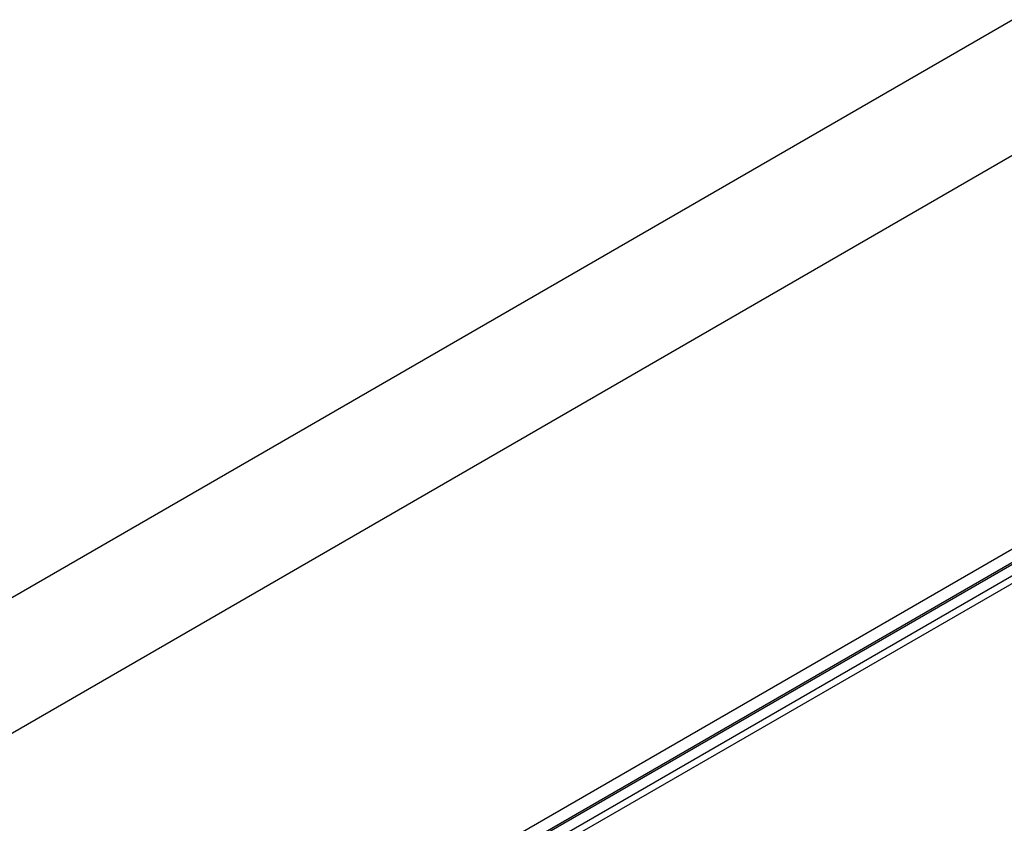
# Paper-space layout 'Sheet1' of a CAD drawing. Header units: millimetres. Extents: x -1 to 420, y -14 to 297.
# Tile 94 of 110: x 316 to 326, y 249 to 257. Entities that reach past the tile are written whole.
import ezdxf

# ---------------------------------------------------------------- set-up
doc = ezdxf.new("R2010")
doc.units = ezdxf.units.MM

psp = doc.layouts.new('Sheet1')

# ---------------------------------------------------------------- linework, layer by layer
at = {"color": 7, "linetype": 'Continuous', "lineweight": 25}
for p, q in [((325.8538, 256.9433), (300.6014, 242.3654)), ((327.8848, 256.7632), (302.57, 242.1493)), ((331.9949, 255.2067), (306.1431, 240.2828)), ((332.0156, 255.0862), (306.3934, 240.2948)), ((332.0456, 255.0832), (306.4234, 240.2918)), ((332.0456, 254.9672), (306.6243, 240.2918)), ((331.9632, 254.8452), (313.7906, 244.3543))]:
    psp.add_line(p, q, dxfattribs=at)

doc.saveas('drawing.dxf')
